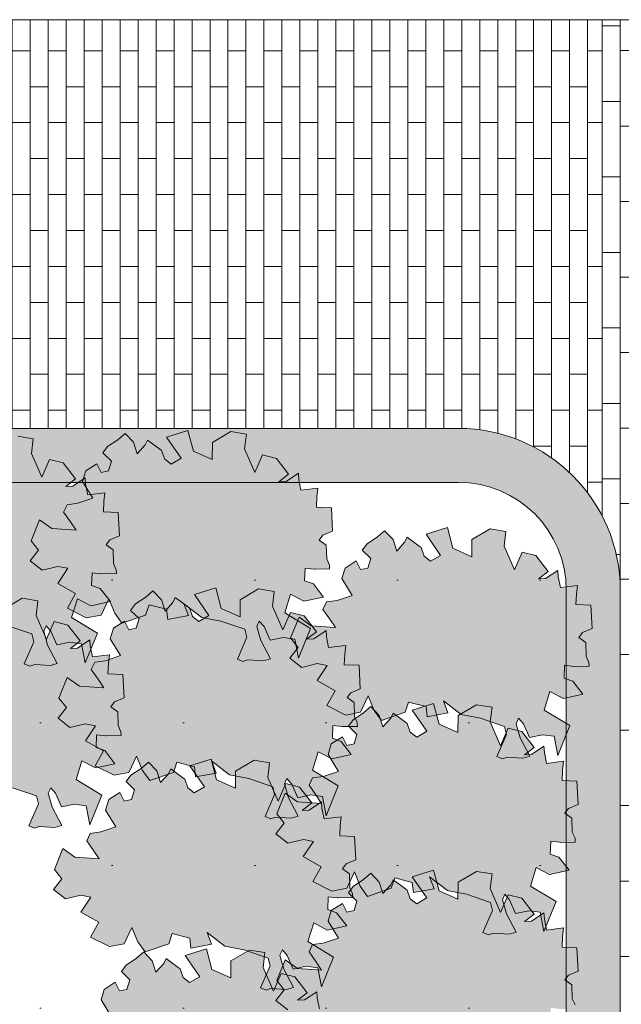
# Model space of a CAD drawing. Header units: metres. Extents: x 92403 to 95147, y 464428 to 465602.
# Tile 19 of 256: x 92431.51 to 92433.18, y 465002.08 to 465004.82. Entities that reach past the tile are written whole.
import ezdxf

# ---------------------------------------------------------------- set-up
doc = ezdxf.new("R2010")
doc.units = ezdxf.units.M
for name, color, linetype, lineweight in [('B-RO-VH-VERHARDING_STRAATBAKSTEEN-G', 252, 'CONTINUOUS', 5), ('N-RO-VH-KANTOPSLUITING_OPSLUITBAND-G', 7, 'CONTINUOUS', 5), ('X-XX-AL-RMB - profiel', 7, 'CONTINUOUS', 9)]:
    doc.layers.add(name, color=color, linetype=linetype, lineweight=lineweight)
doc.layers.add('N-RO-GR-GROENSTROOK-A', color=7, linetype='CONTINUOUS', lineweight=0, true_color=0x5de817, transparency=0.7)
doc.layers.add('N-RO-VH-VERHARDING_STRAATBAKSTEEN-A', color=7, linetype='CONTINUOUS', lineweight=18, true_color=0xaa7a7a)

msp = doc.modelspace()

# ---------------------------------------------------------------- hatches: boundary and pattern name
at = {"layer": 'B-RO-VH-VERHARDING_STRAATBAKSTEEN-G', "ltscale": 0.1, "true_color": 0x794e4e}
h = msp.add_hatch(dxfattribs=at)
h.set_pattern_fill('KF-HALFSTEENS', color=27)
h.set_pattern_definition([(0, (-83.76965, -185.83321), (0.105, 0.105), [0.105, -0.105]), (90, (-83.76965, -185.83321), (-0.105, 6e-18), [])])
h.paths.add_polyline_path([(92433.175203, 465004.819297), (92433.125203, 465004.819297), (92433.125203, 465003.438569, -0.11953506), (92433.175203, 465003.232414)])
h = msp.add_hatch(dxfattribs=at)
h.set_pattern_fill('KF-HALFSTEENS', color=27)
h.set_pattern_definition([(0, (92433.1752, 465000.95348), (0.105, 0.105), [0.105, -0.105]), (90, (92433.1752, 465000.95348), (-0.105, 6e-18), [])])
h.paths.add_polyline_path([(92433.275203, 465004.819277), (92433.175203, 465004.819277), (92433.175203, 465000.953477), (92433.275203, 465000.953477)])
at = {"layer": 'N-RO-GR-GROENSTROOK-A', "transparency": 33554508}
h = msp.add_hatch(color=256, dxfattribs=at)
h.dxf.hatch_style = 1
h.paths.add_polyline_path([(92431.418715, 465003.143982), (92431.471895, 465003.133847), (92431.538773, 465003.110842), (92431.544149, 465003.088847), (92431.517805, 465003.027733), (92431.533084, 465003.021147), (92431.546844, 465003.025873), (92431.590402, 465003.023083), (92431.609817, 465003.028568), (92431.582811, 465003.079641), (92431.57184, 465003.118473), (92431.578426, 465003.133751), (92431.592016, 465003.118302), (92431.608641, 465003.080229), (92431.645025, 465003.087992), (92431.67727, 465003.083683), (92431.68731, 465003.030332), (92431.721112, 465003.113392), (92431.649577, 465003.156456), (92431.665533, 465003.208292), (92431.702679, 465003.188747), (92431.757277, 465003.20065), (92431.729149, 465003.23692), (92431.704804, 465003.245534), (92431.706294, 465003.281086), (92431.73178, 465003.278126), (92431.733845, 465003.277886), (92431.774075, 465003.27877), (92431.773841, 465003.28941), (92431.766133, 465003.306468), (92431.764882, 465003.344884), (92431.74544, 465003.358793), (92431.755632, 465003.372376), (92431.782367, 465003.383563), (92431.779108, 465003.448513), (92431.737829, 465003.450243), (92431.73904, 465003.479129), (92431.741881, 465003.503494), (92431.694303, 465003.497632), (92431.688537, 465003.527596), (92431.687454, 465003.545187), (92431.653199, 465003.522138), (92431.633138, 465003.521276), (92431.660273, 465003.542005), (92431.626244, 465003.586378), (92431.58789, 465003.595842), (92431.566592, 465003.546848), (92431.53789, 465003.612864), (92431.542985, 465003.653764), (92431.499589, 465003.66082), (92431.448391, 465003.630624), (92431.447966, 465003.583244), (92431.395627, 465003.606518), (92431.380356, 465003.664114), (92431.321061, 465003.645519), (92431.361515, 465003.586867), (92431.333527, 465003.570625), (92431.315642, 465003.584468), (92431.307028, 465003.608528), (92431.301978, 465003.612144), (92431.267922, 465003.637271), (92431.261365, 465003.623536), (92431.239274, 465003.59906), (92431.229171, 465003.631039), (92431.205753, 465003.655588), (92431.185775, 465003.638095), (92431.156893, 465003.619141), (92431.143665, 465003.601364), (92431.167408, 465003.578372), (92431.159265, 465003.55161), (92431.138796, 465003.54723), (92431.126801, 465003.571301), (92431.096069, 465003.55164), (92431.087032, 465003.522165), (92431.11576, 465003.475396), (92431.073824, 465003.461441), (92431.044009, 465003.457453), (92431.034301, 465003.436779), (92431.053455, 465003.409789), (92431.069117, 465003.38635), (92431.001689, 465003.390878), (92430.967595, 465003.41509), (92430.944372, 465003.357404), (92430.965116, 465003.331133), (92430.942027, 465003.301462), (92430.975007, 465003.275464), (92431.018358, 465003.285955), (92431.046215, 465003.280467), (92431.018197, 465003.238694), (92431.067721, 465003.210301), (92431.044934, 465003.169225), (92431.09739, 465003.142542), (92431.138808, 465003.150365), (92431.160224, 465003.195949), (92431.176748, 465003.155845), (92431.196637, 465003.127777), (92431.262603, 465003.150414), (92431.272381, 465003.178941), (92431.321009, 465003.166428), (92431.32425, 465003.138272), (92431.381653, 465003.14896), (92431.368993, 465003.181963), (92431.418728, 465003.143999)])
h = msp.add_hatch(color=256, dxfattribs=at)
h.dxf.hatch_style = 1
h.paths.add_polyline_path([(92432.01143, 465003.156858), (92432.06461, 465003.146723), (92432.131488, 465003.123718), (92432.136864, 465003.101723), (92432.110521, 465003.040609), (92432.125799, 465003.034023), (92432.139559, 465003.038749), (92432.183117, 465003.035959), (92432.202532, 465003.041444), (92432.175526, 465003.092517), (92432.164555, 465003.131349), (92432.171141, 465003.146627), (92432.184731, 465003.131178), (92432.201356, 465003.093105), (92432.23774, 465003.100868), (92432.269986, 465003.096559), (92432.280025, 465003.043208), (92432.313827, 465003.126268), (92432.242293, 465003.169332), (92432.258248, 465003.221168), (92432.295394, 465003.201623), (92432.349992, 465003.213526), (92432.321865, 465003.249796), (92432.297519, 465003.25841), (92432.299009, 465003.293962), (92432.324495, 465003.291002), (92432.32656, 465003.290762), (92432.36679, 465003.291646), (92432.366556, 465003.302286), (92432.358848, 465003.319344), (92432.357597, 465003.35776), (92432.338155, 465003.371669), (92432.348347, 465003.385252), (92432.375082, 465003.396439), (92432.371823, 465003.461389), (92432.330544, 465003.463119), (92432.331755, 465003.492005), (92432.334596, 465003.51637), (92432.287018, 465003.510508), (92432.281252, 465003.540472), (92432.280169, 465003.558063), (92432.245914, 465003.535014), (92432.225853, 465003.534152), (92432.252989, 465003.554881), (92432.218959, 465003.599254), (92432.180605, 465003.608718), (92432.159307, 465003.559724), (92432.130605, 465003.62574), (92432.1357, 465003.66664), (92432.092304, 465003.673696), (92432.041106, 465003.6435), (92432.040681, 465003.59612), (92431.988342, 465003.619394), (92431.973071, 465003.67699), (92431.913776, 465003.658395), (92431.95423, 465003.599742), (92431.926242, 465003.583501), (92431.908357, 465003.597344), (92431.899743, 465003.621404), (92431.894693, 465003.62502), (92431.860637, 465003.650147), (92431.85408, 465003.636412), (92431.831989, 465003.611936), (92431.821886, 465003.643915), (92431.798468, 465003.668464), (92431.77849, 465003.650971), (92431.749608, 465003.632017), (92431.73638, 465003.61424), (92431.760123, 465003.591248), (92431.75198, 465003.564486), (92431.731511, 465003.560106), (92431.719516, 465003.584177), (92431.688784, 465003.564516), (92431.679747, 465003.535041), (92431.708475, 465003.488272), (92431.666539, 465003.474317), (92431.636725, 465003.470329), (92431.627016, 465003.449655), (92431.64617, 465003.422665), (92431.661832, 465003.399226), (92431.594404, 465003.403754), (92431.56031, 465003.427966), (92431.537087, 465003.37028), (92431.557831, 465003.344009), (92431.534742, 465003.314338), (92431.567722, 465003.28834), (92431.611073, 465003.298831), (92431.63893, 465003.293343), (92431.610912, 465003.25157), (92431.660436, 465003.223177), (92431.637649, 465003.182101), (92431.690105, 465003.155418), (92431.731523, 465003.163241), (92431.752939, 465003.208825), (92431.769463, 465003.168721), (92431.789352, 465003.140653), (92431.855318, 465003.16329), (92431.865096, 465003.191817), (92431.913724, 465003.179304), (92431.916965, 465003.151148), (92431.974368, 465003.161836), (92431.961708, 465003.194839), (92432.011443, 465003.156875)])
h = msp.add_hatch(color=256, dxfattribs=at)
h.dxf.hatch_style = 1
h.paths.add_polyline_path([(92432.733002, 465002.88645), (92432.786182, 465002.876315), (92432.853059, 465002.853309), (92432.858436, 465002.831314), (92432.832092, 465002.770201), (92432.847371, 465002.763615), (92432.861131, 465002.768341), (92432.904688, 465002.76555), (92432.924104, 465002.771035), (92432.897097, 465002.822108), (92432.886127, 465002.86094), (92432.892713, 465002.876218), (92432.906302, 465002.860769), (92432.922928, 465002.822697), (92432.959311, 465002.830459), (92432.991557, 465002.826151), (92433.001597, 465002.772799), (92433.035399, 465002.855859), (92432.963864, 465002.898923), (92432.97982, 465002.95076), (92433.016965, 465002.931214), (92433.071564, 465002.943118), (92433.043436, 465002.979387), (92433.019091, 465002.988002), (92433.020581, 465003.023554), (92433.046067, 465003.020593), (92433.048132, 465003.020353), (92433.088361, 465003.021237), (92433.088128, 465003.031877), (92433.08042, 465003.048935), (92433.079169, 465003.087352), (92433.059726, 465003.10126), (92433.069918, 465003.114843), (92433.096654, 465003.12603), (92433.093394, 465003.19098), (92433.052116, 465003.19271), (92433.053326, 465003.221596), (92433.056168, 465003.245962), (92433.00859, 465003.240099), (92433.002824, 465003.270063), (92433.001741, 465003.287654), (92432.967486, 465003.264605), (92432.947425, 465003.263743), (92432.97456, 465003.284472), (92432.94053, 465003.328845), (92432.902177, 465003.338309), (92432.880878, 465003.289315), (92432.852177, 465003.355331), (92432.857272, 465003.396231), (92432.813876, 465003.403287), (92432.762677, 465003.373092), (92432.762252, 465003.325711), (92432.709914, 465003.348985), (92432.694643, 465003.406582), (92432.635348, 465003.387986), (92432.675801, 465003.329334), (92432.647814, 465003.313092), (92432.629929, 465003.326935), (92432.621315, 465003.350996), (92432.616265, 465003.354612), (92432.582209, 465003.379738), (92432.575651, 465003.366003), (92432.55356, 465003.341527), (92432.543457, 465003.373506), (92432.52004, 465003.398056), (92432.500062, 465003.380562), (92432.47118, 465003.361608), (92432.457952, 465003.343832), (92432.481695, 465003.320839), (92432.473551, 465003.294077), (92432.453082, 465003.289698), (92432.441088, 465003.313769), (92432.410356, 465003.294107), (92432.401319, 465003.264632), (92432.430047, 465003.217863), (92432.388111, 465003.203908), (92432.358296, 465003.19992), (92432.348587, 465003.179246), (92432.367742, 465003.152257), (92432.383404, 465003.128817), (92432.315976, 465003.133345), (92432.281881, 465003.157557), (92432.258658, 465003.099871), (92432.279403, 465003.0736), (92432.256314, 465003.043929), (92432.289293, 465003.017931), (92432.332644, 465003.028422), (92432.360502, 465003.022934), (92432.332484, 465002.981161), (92432.382007, 465002.952768), (92432.359221, 465002.911692), (92432.411676, 465002.885009), (92432.453095, 465002.892832), (92432.47451, 465002.938416), (92432.491035, 465002.898312), (92432.510924, 465002.870244), (92432.57689, 465002.892881), (92432.586667, 465002.921408), (92432.635296, 465002.908896), (92432.638537, 465002.880739), (92432.69594, 465002.891427), (92432.683279, 465002.92443), (92432.733014, 465002.886466)])
h = msp.add_hatch(color=256, dxfattribs=at)
h.dxf.hatch_style = 1
h.paths.add_polyline_path([(92432.088743, 465002.719054), (92432.141923, 465002.708919), (92432.2088, 465002.685913), (92432.214177, 465002.663918), (92432.187833, 465002.602805), (92432.203112, 465002.596219), (92432.216872, 465002.600945), (92432.260429, 465002.598155), (92432.279845, 465002.60364), (92432.252838, 465002.654713), (92432.241868, 465002.693545), (92432.248454, 465002.708823), (92432.262043, 465002.693374), (92432.278669, 465002.655301), (92432.315053, 465002.663063), (92432.347298, 465002.658755), (92432.357338, 465002.605404), (92432.39114, 465002.688463), (92432.319605, 465002.731527), (92432.335561, 465002.783364), (92432.372706, 465002.763819), (92432.427305, 465002.775722), (92432.399177, 465002.811991), (92432.374832, 465002.820606), (92432.376322, 465002.856158), (92432.401808, 465002.853198), (92432.403873, 465002.852958), (92432.444102, 465002.853841), (92432.443869, 465002.864482), (92432.436161, 465002.881539), (92432.43491, 465002.919956), (92432.415468, 465002.933864), (92432.425659, 465002.947447), (92432.452395, 465002.958635), (92432.449135, 465003.023584), (92432.407857, 465003.025314), (92432.409068, 465003.0542), (92432.411909, 465003.078566), (92432.364331, 465003.072704), (92432.358565, 465003.102668), (92432.357482, 465003.120259), (92432.323227, 465003.097209), (92432.303166, 465003.096348), (92432.330301, 465003.117077), (92432.296271, 465003.16145), (92432.257918, 465003.170913), (92432.23662, 465003.121919), (92432.207918, 465003.187935), (92432.213013, 465003.228835), (92432.169617, 465003.235891), (92432.118419, 465003.205696), (92432.117993, 465003.158315), (92432.065655, 465003.181589), (92432.050384, 465003.239186), (92431.991089, 465003.22059), (92432.031542, 465003.161938), (92432.003555, 465003.145697), (92431.98567, 465003.15954), (92431.977056, 465003.1836), (92431.972006, 465003.187216), (92431.93795, 465003.212342), (92431.931393, 465003.198607), (92431.909301, 465003.174131), (92431.899198, 465003.20611), (92431.875781, 465003.23066), (92431.855803, 465003.213166), (92431.826921, 465003.194213), (92431.813693, 465003.176436), (92431.837436, 465003.153444), (92431.829292, 465003.126682), (92431.808823, 465003.122302), (92431.796829, 465003.146373), (92431.766097, 465003.126711), (92431.75706, 465003.097237), (92431.785788, 465003.050467), (92431.743852, 465003.036512), (92431.714037, 465003.032524), (92431.704329, 465003.011851), (92431.723483, 465002.984861), (92431.739145, 465002.961422), (92431.671717, 465002.96595), (92431.637622, 465002.990161), (92431.614399, 465002.932475), (92431.635144, 465002.906205), (92431.612055, 465002.876533), (92431.645034, 465002.850535), (92431.688385, 465002.861027), (92431.716243, 465002.855538), (92431.688225, 465002.813766), (92431.737749, 465002.785372), (92431.714962, 465002.744297), (92431.767418, 465002.717614), (92431.808836, 465002.725436), (92431.830252, 465002.771021), (92431.846776, 465002.730917), (92431.866665, 465002.702849), (92431.932631, 465002.725486), (92431.942408, 465002.754013), (92431.991037, 465002.7415), (92431.994278, 465002.713344), (92432.051681, 465002.724032), (92432.03902, 465002.757034), (92432.088756, 465002.71907)])
h = msp.add_hatch(color=256, dxfattribs=at)
h.dxf.hatch_style = 1
h.paths.add_polyline_path([(92431.431597, 465002.693302), (92431.484777, 465002.683167), (92431.551654, 465002.660161), (92431.557031, 465002.638166), (92431.530687, 465002.577053), (92431.545965, 465002.570467), (92431.559725, 465002.575193), (92431.603283, 465002.572403), (92431.622699, 465002.577888), (92431.595692, 465002.628961), (92431.584722, 465002.667793), (92431.591308, 465002.683071), (92431.604897, 465002.667622), (92431.621523, 465002.629549), (92431.657906, 465002.637311), (92431.690152, 465002.633003), (92431.700191, 465002.579652), (92431.733993, 465002.662711), (92431.662459, 465002.705776), (92431.678415, 465002.757612), (92431.71556, 465002.738067), (92431.770159, 465002.74997), (92431.742031, 465002.786239), (92431.717685, 465002.794854), (92431.719175, 465002.830406), (92431.744662, 465002.827446), (92431.746727, 465002.827206), (92431.786956, 465002.828089), (92431.786722, 465002.83873), (92431.779014, 465002.855788), (92431.777764, 465002.894204), (92431.758321, 465002.908112), (92431.768513, 465002.921695), (92431.795249, 465002.932883), (92431.791989, 465002.997832), (92431.750711, 465002.999562), (92431.751921, 465003.028448), (92431.754763, 465003.052814), (92431.707185, 465003.046952), (92431.701419, 465003.076916), (92431.700335, 465003.094507), (92431.666081, 465003.071457), (92431.646019, 465003.070596), (92431.673155, 465003.091325), (92431.639125, 465003.135698), (92431.600772, 465003.145161), (92431.579473, 465003.096167), (92431.550772, 465003.162183), (92431.555867, 465003.203083), (92431.512471, 465003.210139), (92431.461272, 465003.179944), (92431.460847, 465003.132563), (92431.408508, 465003.155837), (92431.393238, 465003.213434), (92431.333943, 465003.194838), (92431.374396, 465003.136186), (92431.346408, 465003.119945), (92431.328524, 465003.133788), (92431.319909, 465003.157848), (92431.31486, 465003.161464), (92431.280803, 465003.18659), (92431.274246, 465003.172855), (92431.252155, 465003.14838), (92431.242052, 465003.180358), (92431.218635, 465003.204908), (92431.198656, 465003.187414), (92431.169775, 465003.168461), (92431.156546, 465003.150684), (92431.180289, 465003.127692), (92431.172146, 465003.10093), (92431.151677, 465003.09655), (92431.139683, 465003.120621), (92431.108951, 465003.100959), (92431.099913, 465003.071485), (92431.128641, 465003.024715), (92431.086706, 465003.01076), (92431.056891, 465003.006772), (92431.047182, 465002.986099), (92431.066336, 465002.959109), (92431.081999, 465002.93567), (92431.014571, 465002.940198), (92430.980476, 465002.964409), (92430.957253, 465002.906723), (92430.977998, 465002.880453), (92430.954909, 465002.850781), (92430.987888, 465002.824783), (92431.031239, 465002.835275), (92431.059096, 465002.829786), (92431.031079, 465002.788014), (92431.080602, 465002.75962), (92431.057815, 465002.718545), (92431.110271, 465002.691862), (92431.15169, 465002.699684), (92431.173105, 465002.745269), (92431.189629, 465002.705165), (92431.209519, 465002.677097), (92431.275484, 465002.699734), (92431.285262, 465002.728261), (92431.333891, 465002.715748), (92431.337132, 465002.687592), (92431.394535, 465002.69828), (92431.381874, 465002.731282), (92431.431609, 465002.693318)])
h = msp.add_hatch(color=256, dxfattribs=at)
h.dxf.hatch_style = 1
h.paths.add_polyline_path([(92432.694346, 465002.397139), (92432.747526, 465002.387004), (92432.814403, 465002.363998), (92432.81978, 465002.342003), (92432.793436, 465002.28089), (92432.808714, 465002.274304), (92432.822474, 465002.27903), (92432.866032, 465002.276239), (92432.885448, 465002.281724), (92432.858441, 465002.332798), (92432.847471, 465002.371629), (92432.854057, 465002.386908), (92432.867646, 465002.371458), (92432.884271, 465002.333386), (92432.920655, 465002.341148), (92432.952901, 465002.33684), (92432.96294, 465002.283489), (92432.996742, 465002.366548), (92432.925208, 465002.409612), (92432.941164, 465002.461449), (92432.978309, 465002.441904), (92433.032908, 465002.453807), (92433.00478, 465002.490076), (92432.980434, 465002.498691), (92432.981924, 465002.534243), (92433.007411, 465002.531282), (92433.009476, 465002.531042), (92433.049705, 465002.531926), (92433.049471, 465002.542567), (92433.041763, 465002.559624), (92433.040513, 465002.598041), (92433.02107, 465002.611949), (92433.031262, 465002.625532), (92433.057998, 465002.636719), (92433.054738, 465002.701669), (92433.01346, 465002.703399), (92433.01467, 465002.732285), (92433.017512, 465002.756651), (92432.969934, 465002.750789), (92432.964168, 465002.780753), (92432.963084, 465002.798343), (92432.92883, 465002.775294), (92432.908768, 465002.774432), (92432.935904, 465002.795161), (92432.901874, 465002.839534), (92432.86352, 465002.848998), (92432.842222, 465002.800004), (92432.81352, 465002.86602), (92432.818615, 465002.90692), (92432.77522, 465002.913976), (92432.724021, 465002.883781), (92432.723596, 465002.8364), (92432.671257, 465002.859674), (92432.655986, 465002.917271), (92432.596692, 465002.898675), (92432.637145, 465002.840023), (92432.609157, 465002.823781), (92432.591272, 465002.837624), (92432.582658, 465002.861685), (92432.577608, 465002.865301), (92432.543552, 465002.890427), (92432.536995, 465002.876692), (92432.514904, 465002.852216), (92432.504801, 465002.884195), (92432.481383, 465002.908745), (92432.461405, 465002.891251), (92432.432524, 465002.872297), (92432.419295, 465002.854521), (92432.443038, 465002.831529), (92432.434895, 465002.804766), (92432.414426, 465002.800387), (92432.402431, 465002.824458), (92432.3717, 465002.804796), (92432.362662, 465002.775321), (92432.39139, 465002.728552), (92432.349455, 465002.714597), (92432.31964, 465002.710609), (92432.309931, 465002.689935), (92432.329085, 465002.662946), (92432.344747, 465002.639506), (92432.277319, 465002.644034), (92432.243225, 465002.668246), (92432.220002, 465002.61056), (92432.240747, 465002.584289), (92432.217658, 465002.554618), (92432.250637, 465002.52862), (92432.293988, 465002.539111), (92432.321845, 465002.533623), (92432.293828, 465002.49185), (92432.343351, 465002.463457), (92432.320564, 465002.422382), (92432.37302, 465002.395698), (92432.414439, 465002.403521), (92432.435854, 465002.449105), (92432.452378, 465002.409001), (92432.472267, 465002.380933), (92432.538233, 465002.40357), (92432.548011, 465002.432097), (92432.596639, 465002.419585), (92432.599881, 465002.391429), (92432.657283, 465002.402116), (92432.644623, 465002.435119), (92432.694358, 465002.397155)])
h = msp.add_hatch(color=256, dxfattribs=at)
h.dxf.hatch_style = 1
h.paths.add_polyline_path([(92432.075856, 465002.242619), (92432.129036, 465002.232484), (92432.195913, 465002.209478), (92432.20129, 465002.187483), (92432.174946, 465002.12637), (92432.190224, 465002.119784), (92432.203984, 465002.12451), (92432.247542, 465002.12172), (92432.266958, 465002.127205), (92432.239951, 465002.178278), (92432.228981, 465002.21711), (92432.235567, 465002.232388), (92432.249156, 465002.216939), (92432.265782, 465002.178866), (92432.302165, 465002.186628), (92432.334411, 465002.18232), (92432.34445, 465002.128969), (92432.378252, 465002.212028), (92432.306718, 465002.255092), (92432.322674, 465002.306929), (92432.359819, 465002.287384), (92432.414418, 465002.299287), (92432.38629, 465002.335556), (92432.361944, 465002.344171), (92432.363434, 465002.379723), (92432.388921, 465002.376763), (92432.390986, 465002.376523), (92432.431215, 465002.377406), (92432.430981, 465002.388047), (92432.423273, 465002.405105), (92432.422023, 465002.443521), (92432.40258, 465002.457429), (92432.412772, 465002.471012), (92432.439508, 465002.4822), (92432.436248, 465002.547149), (92432.39497, 465002.548879), (92432.39618, 465002.577765), (92432.399022, 465002.602131), (92432.351444, 465002.596269), (92432.345678, 465002.626233), (92432.344594, 465002.643824), (92432.31034, 465002.620774), (92432.290278, 465002.619913), (92432.317414, 465002.640642), (92432.283384, 465002.685015), (92432.24503, 465002.694478), (92432.223732, 465002.645484), (92432.19503, 465002.7115), (92432.200125, 465002.7524), (92432.15673, 465002.759456), (92432.105531, 465002.729261), (92432.105106, 465002.68188), (92432.052767, 465002.705154), (92432.037496, 465002.762751), (92431.978202, 465002.744155), (92432.018655, 465002.685503), (92431.990667, 465002.669262), (92431.972783, 465002.683105), (92431.964168, 465002.707165), (92431.959118, 465002.710781), (92431.925062, 465002.735907), (92431.918505, 465002.722172), (92431.896414, 465002.697696), (92431.886311, 465002.729675), (92431.862893, 465002.754225), (92431.842915, 465002.736731), (92431.814034, 465002.717778), (92431.800805, 465002.700001), (92431.824548, 465002.677009), (92431.816405, 465002.650247), (92431.795936, 465002.645867), (92431.783941, 465002.669938), (92431.75321, 465002.650276), (92431.744172, 465002.620802), (92431.7729, 465002.574032), (92431.730965, 465002.560077), (92431.70115, 465002.556089), (92431.691441, 465002.535416), (92431.710595, 465002.508426), (92431.726257, 465002.484987), (92431.658829, 465002.489515), (92431.624735, 465002.513726), (92431.601512, 465002.45604), (92431.622257, 465002.42977), (92431.599168, 465002.400098), (92431.632147, 465002.3741), (92431.675498, 465002.384592), (92431.703355, 465002.379103), (92431.675338, 465002.337331), (92431.724861, 465002.308937), (92431.702074, 465002.267862), (92431.75453, 465002.241179), (92431.795949, 465002.249001), (92431.817364, 465002.294586), (92431.833888, 465002.254482), (92431.853777, 465002.226414), (92431.919743, 465002.249051), (92431.929521, 465002.277578), (92431.978149, 465002.265065), (92431.981391, 465002.236909), (92432.038794, 465002.247597), (92432.026133, 465002.280599), (92432.075868, 465002.242635)])
h = msp.add_hatch(color=256, dxfattribs=at)
h.dxf.hatch_style = 1
h.paths.add_polyline_path([(92432.694346, 465001.93358), (92432.747526, 465001.923445), (92432.814403, 465001.900439), (92432.81978, 465001.878444), (92432.793436, 465001.817331), (92432.808714, 465001.810745), (92432.822474, 465001.815471), (92432.866032, 465001.81268), (92432.885448, 465001.818165), (92432.858441, 465001.869239), (92432.847471, 465001.90807), (92432.854057, 465001.923349), (92432.867646, 465001.907899), (92432.884271, 465001.869827), (92432.920655, 465001.877589), (92432.952901, 465001.873281), (92432.96294, 465001.81993), (92432.996742, 465001.902989), (92432.925208, 465001.946053), (92432.941164, 465001.99789), (92432.978309, 465001.978345), (92433.032908, 465001.990248), (92433.00478, 465002.026517), (92432.980434, 465002.035132), (92432.981924, 465002.070684), (92433.007411, 465002.067723), (92433.009476, 465002.067483), (92433.049705, 465002.068367), (92433.049471, 465002.079008), (92433.041763, 465002.096065), (92433.040513, 465002.134482), (92433.02107, 465002.14839), (92433.031262, 465002.161973), (92433.057998, 465002.17316), (92433.054738, 465002.23811), (92433.01346, 465002.23984), (92433.01467, 465002.268726), (92433.017512, 465002.293092), (92432.969934, 465002.28723), (92432.964168, 465002.317194), (92432.963084, 465002.334784), (92432.92883, 465002.311735), (92432.908768, 465002.310873), (92432.935904, 465002.331602), (92432.901874, 465002.375975), (92432.86352, 465002.385439), (92432.842222, 465002.336445), (92432.81352, 465002.402461), (92432.818615, 465002.443361), (92432.77522, 465002.450417), (92432.724021, 465002.420222), (92432.723596, 465002.372841), (92432.671257, 465002.396115), (92432.655986, 465002.453712), (92432.596692, 465002.435116), (92432.637145, 465002.376464), (92432.609157, 465002.360222), (92432.591272, 465002.374065), (92432.582658, 465002.398126), (92432.577608, 465002.401742), (92432.543552, 465002.426868), (92432.536995, 465002.413133), (92432.514904, 465002.388657), (92432.504801, 465002.420636), (92432.481383, 465002.445186), (92432.461405, 465002.427692), (92432.432524, 465002.408738), (92432.419295, 465002.390962), (92432.443038, 465002.36797), (92432.434895, 465002.341207), (92432.414426, 465002.336828), (92432.402431, 465002.360899), (92432.3717, 465002.341237), (92432.362662, 465002.311762), (92432.39139, 465002.264993), (92432.349455, 465002.251038), (92432.31964, 465002.24705), (92432.309931, 465002.226376), (92432.329085, 465002.199387), (92432.344747, 465002.175947), (92432.277319, 465002.180475), (92432.243225, 465002.204687), (92432.220002, 465002.147001), (92432.240747, 465002.12073), (92432.217658, 465002.091059), (92432.250637, 465002.065061), (92432.293988, 465002.075552), (92432.321845, 465002.070064), (92432.293828, 465002.028291), (92432.343351, 465001.999898), (92432.320564, 465001.958823), (92432.37302, 465001.932139), (92432.414439, 465001.939962), (92432.435854, 465001.985546), (92432.452378, 465001.945442), (92432.472267, 465001.917374), (92432.538233, 465001.940011), (92432.548011, 465001.968538), (92432.596639, 465001.956026), (92432.599881, 465001.92787), (92432.657283, 465001.938557), (92432.644623, 465001.97156), (92432.694358, 465001.933596)])
h = msp.add_hatch(color=256, dxfattribs=at)
h.dxf.hatch_style = 1
h.paths.add_polyline_path([(92432.062974, 465001.714678), (92432.116154, 465001.704542), (92432.183032, 465001.681537), (92432.188408, 465001.659542), (92432.162064, 465001.598429), (92432.177343, 465001.591842), (92432.191103, 465001.596568), (92432.23466, 465001.593778), (92432.254076, 465001.599263), (92432.227069, 465001.650336), (92432.216099, 465001.689168), (92432.222685, 465001.704446), (92432.236275, 465001.688997), (92432.2529, 465001.650925), (92432.289284, 465001.658687), (92432.321529, 465001.654379), (92432.331569, 465001.601027), (92432.365371, 465001.684087), (92432.293836, 465001.727151), (92432.309792, 465001.778987), (92432.346937, 465001.759442), (92432.401536, 465001.771346), (92432.373408, 465001.807615), (92432.349063, 465001.816229), (92432.350553, 465001.851781), (92432.376039, 465001.848821), (92432.378104, 465001.848581), (92432.418333, 465001.849465), (92432.4181, 465001.860105), (92432.410392, 465001.877163), (92432.409141, 465001.915579), (92432.389699, 465001.929488), (92432.39989, 465001.943071), (92432.426626, 465001.954258), (92432.423366, 465002.019208), (92432.382088, 465002.020938), (92432.383299, 465002.049824), (92432.38614, 465002.07419), (92432.338562, 465002.068327), (92432.332796, 465002.098291), (92432.331713, 465002.115882), (92432.297458, 465002.092833), (92432.277397, 465002.091971), (92432.304532, 465002.1127), (92432.270503, 465002.157073), (92432.232149, 465002.166537), (92432.210851, 465002.117543), (92432.182149, 465002.183559), (92432.187244, 465002.224459), (92432.143848, 465002.231515), (92432.09265, 465002.201319), (92432.092224, 465002.153939), (92432.039886, 465002.177213), (92432.024615, 465002.23481), (92431.96532, 465002.216214), (92432.005774, 465002.157562), (92431.977786, 465002.14132), (92431.959901, 465002.155163), (92431.951287, 465002.179223), (92431.946237, 465002.182839), (92431.912181, 465002.207966), (92431.905624, 465002.194231), (92431.883532, 465002.169755), (92431.87343, 465002.201734), (92431.850012, 465002.226284), (92431.830034, 465002.20879), (92431.801152, 465002.189836), (92431.787924, 465002.17206), (92431.811667, 465002.149067), (92431.803523, 465002.122305), (92431.783055, 465002.117925), (92431.77106, 465002.141996), (92431.740328, 465002.122335), (92431.731291, 465002.09286), (92431.760019, 465002.046091), (92431.718083, 465002.032136), (92431.688268, 465002.028148), (92431.67856, 465002.007474), (92431.697714, 465001.980484), (92431.713376, 465001.957045), (92431.645948, 465001.961573), (92431.611853, 465001.985785), (92431.58863, 465001.928099), (92431.609375, 465001.901828), (92431.586286, 465001.872157), (92431.619266, 465001.846159), (92431.662616, 465001.85665), (92431.690474, 465001.851162), (92431.662456, 465001.809389), (92431.71198, 465001.780996), (92431.689193, 465001.73992), (92431.741649, 465001.713237), (92431.783067, 465001.72106), (92431.804483, 465001.766644), (92431.821007, 465001.72654), (92431.840896, 465001.698472), (92431.906862, 465001.721109), (92431.916639, 465001.749636), (92431.965268, 465001.737123), (92431.968509, 465001.708967), (92432.025912, 465001.719655), (92432.013251, 465001.752658), (92432.062987, 465001.714694)])
at = {"layer": 'N-RO-VH-VERHARDING_STRAATBAKSTEEN-A', "ltscale": 0.1, "true_color": 0x97695e}
h = msp.add_hatch(dxfattribs=at)
h.set_pattern_fill('WF-HALFSTEENS', color=35)
h.set_pattern_definition([(90, (94012.48435, 463854.93291), (-0.05, 3e-18), []), (0, (94012.48435, 463854.93291), (0.05, 0.1), [0.05, -0.05])])
h.paths.add_polyline_path([(92433.125203, 465004.819297), (92430.329114, 465004.819292), (92430.329114, 465003.682414), (92432.725203, 465003.682414, -0.28077641), (92433.125203, 465003.438569)])
at = {"layer": 'X-XX-AL-RMB - profiel', "ltscale": 1}
h = msp.add_hatch(color=251, dxfattribs=at)
h.dxf.hatch_style = 1
h.paths.add_polyline_path([(92432.725203, 465003.682414), (92430.329114, 465003.682414), (92430.329114, 465003.532414), (92430.409114, 465003.532414), (92432.725203, 465003.532414, -0.41421356), (92433.025203, 465003.232414), (92433.025203, 465000.953477), (92433.175203, 465000.953477), (92433.175203, 465003.232414, 0.41421356)])
at = {"layer": 'X-XX-AL-RMB - profiel', "true_color": 0x1a4a17, "transparency": 33554687}
h = msp.add_hatch(dxfattribs=at)
h.set_pattern_fill('AGR-GRAS_SPORTVELD', color=99, scale=0.5, pattern_type=2)
h.set_pattern_definition([(0, (-83.76965, -185.8332), (0.1984375, 0.396875), [0, -0.396875])])
h.paths.add_polyline_path([(92433.025203, 465003.232414, 0.41421356), (92432.725203, 465003.532414), (92430.409114, 465003.532414), (92430.409114, 465000.953477), (92433.025203, 465000.953477)])

# ---------------------------------------------------------------- linework, layer by layer
at = {"layer": 'N-RO-VH-KANTOPSLUITING_OPSLUITBAND-G', "flags": 128}
msp.add_lwpolyline([(92432.725203, 465003.682414), (92430.329114, 465003.682414), (92430.329114, 465003.532414), (92430.409114, 465003.532414), (92432.725203, 465003.532414, -0.41421356), (92433.025203, 465003.232414), (92433.025203, 465000.953477), (92433.175203, 465000.953477), (92433.175203, 465003.232414, 0.41421356)], format="xyb", close=True, dxfattribs=at)
at = {"layer": 'X-XX-AL-RMB - profiel'}
msp.add_lwpolyline([(92443.824519, 465004.819315), (92421.405894, 465004.819277), (92421.405894, 465000.953477), (92443.820884, 465000.953477)], close=True, dxfattribs=at)
at = {"layer": 'X-XX-AL-RMB - profiel', "color": 27, "true_color": 0x794e4e}
for points in [[(92433.125203, 465003.438569), (92433.125203, 465004.819277)], [(92433.175203, 465003.232414), (92433.175203, 465004.819277)]]:
    msp.add_lwpolyline(points, dxfattribs=at)
at = {"layer": 'X-XX-AL-RMB - profiel', "color": 251}
for points in [[(92432.01143, 465003.156858), (92432.06461, 465003.146723), (92432.131488, 465003.123718), (92432.136864, 465003.101723), (92432.110521, 465003.040609), (92432.125799, 465003.034023), (92432.139559, 465003.038749), (92432.183117, 465003.035959), (92432.202532, 465003.041444), (92432.175526, 465003.092517), (92432.164555, 465003.131349), (92432.171141, 465003.146627), (92432.184731, 465003.131178), (92432.201356, 465003.093105), (92432.23774, 465003.100868), (92432.269986, 465003.096559), (92432.280025, 465003.043208), (92432.313827, 465003.126268), (92432.242293, 465003.169332), (92432.258248, 465003.221168), (92432.295394, 465003.201623), (92432.349992, 465003.213526), (92432.321865, 465003.249796), (92432.297519, 465003.25841), (92432.299009, 465003.293962), (92432.324495, 465003.291002), (92432.32656, 465003.290762), (92432.36679, 465003.291646), (92432.366556, 465003.302286), (92432.358848, 465003.319344), (92432.357597, 465003.35776), (92432.338155, 465003.371669), (92432.348347, 465003.385252), (92432.375082, 465003.396439), (92432.371823, 465003.461389), (92432.330544, 465003.463119), (92432.331755, 465003.492005), (92432.334596, 465003.51637), (92432.287018, 465003.510508), (92432.281252, 465003.540472), (92432.280169, 465003.558063), (92432.245914, 465003.535014), (92432.225853, 465003.534152), (92432.252989, 465003.554881), (92432.218959, 465003.599254), (92432.180605, 465003.608718), (92432.159307, 465003.559724), (92432.130605, 465003.62574), (92432.1357, 465003.66664), (92432.092304, 465003.673696), (92432.041106, 465003.6435), (92432.040681, 465003.59612), (92431.988342, 465003.619394), (92431.973071, 465003.67699), (92431.913776, 465003.658395), (92431.95423, 465003.599742), (92431.926242, 465003.583501), (92431.908357, 465003.597344), (92431.899743, 465003.621404), (92431.894693, 465003.62502), (92431.860637, 465003.650147), (92431.85408, 465003.636412), (92431.831989, 465003.611936), (92431.821886, 465003.643915), (92431.798468, 465003.668464), (92431.77849, 465003.650971), (92431.749608, 465003.632017), (92431.73638, 465003.61424), (92431.760123, 465003.591248), (92431.75198, 465003.564486), (92431.731511, 465003.560106), (92431.719516, 465003.584177), (92431.688784, 465003.564516), (92431.679747, 465003.535041), (92431.708475, 465003.488272), (92431.666539, 465003.474317), (92431.636725, 465003.470329), (92431.627016, 465003.449655), (92431.64617, 465003.422665), (92431.661832, 465003.399226), (92431.594404, 465003.403754), (92431.56031, 465003.427966), (92431.537087, 465003.37028), (92431.557831, 465003.344009), (92431.534742, 465003.314338), (92431.567722, 465003.28834), (92431.611073, 465003.298831), (92431.63893, 465003.293343), (92431.610912, 465003.25157), (92431.660436, 465003.223177), (92431.637649, 465003.182101), (92431.690105, 465003.155418), (92431.731523, 465003.163241), (92431.752939, 465003.208825), (92431.769463, 465003.168721), (92431.789352, 465003.140653), (92431.855318, 465003.16329), (92431.865096, 465003.191817), (92431.913724, 465003.179304), (92431.916965, 465003.151148), (92431.974368, 465003.161836), (92431.961708, 465003.194839), (92432.011443, 465003.156875)], [(92432.733002, 465002.88645), (92432.786182, 465002.876315), (92432.853059, 465002.853309), (92432.858436, 465002.831314), (92432.832092, 465002.770201), (92432.847371, 465002.763615), (92432.861131, 465002.768341), (92432.904688, 465002.76555), (92432.924104, 465002.771035), (92432.897097, 465002.822108), (92432.886127, 465002.86094), (92432.892713, 465002.876218), (92432.906302, 465002.860769), (92432.922928, 465002.822697), (92432.959311, 465002.830459), (92432.991557, 465002.826151), (92433.001597, 465002.772799), (92433.035399, 465002.855859), (92432.963864, 465002.898923), (92432.97982, 465002.95076), (92433.016965, 465002.931214), (92433.071564, 465002.943118), (92433.043436, 465002.979387), (92433.019091, 465002.988002), (92433.020581, 465003.023554), (92433.046067, 465003.020593), (92433.048132, 465003.020353), (92433.088361, 465003.021237), (92433.088128, 465003.031877), (92433.08042, 465003.048935), (92433.079169, 465003.087352), (92433.059726, 465003.10126), (92433.069918, 465003.114843), (92433.096654, 465003.12603), (92433.093394, 465003.19098), (92433.052116, 465003.19271), (92433.053326, 465003.221596), (92433.056168, 465003.245962), (92433.00859, 465003.240099), (92433.002824, 465003.270063), (92433.001741, 465003.287654), (92432.967486, 465003.264605), (92432.947425, 465003.263743), (92432.97456, 465003.284472), (92432.94053, 465003.328845), (92432.902177, 465003.338309), (92432.880878, 465003.289315), (92432.852177, 465003.355331), (92432.857272, 465003.396231), (92432.813876, 465003.403287), (92432.762677, 465003.373092), (92432.762252, 465003.325711), (92432.709914, 465003.348985), (92432.694643, 465003.406582), (92432.635348, 465003.387986), (92432.675801, 465003.329334), (92432.647814, 465003.313092), (92432.629929, 465003.326935), (92432.621315, 465003.350996), (92432.616265, 465003.354612), (92432.582209, 465003.379738), (92432.575651, 465003.366003), (92432.55356, 465003.341527), (92432.543457, 465003.373506), (92432.52004, 465003.398056), (92432.500062, 465003.380562), (92432.47118, 465003.361608), (92432.457952, 465003.343832), (92432.481695, 465003.320839), (92432.473551, 465003.294077), (92432.453082, 465003.289698), (92432.441088, 465003.313769), (92432.410356, 465003.294107), (92432.401319, 465003.264632), (92432.430047, 465003.217863), (92432.388111, 465003.203908), (92432.358296, 465003.19992), (92432.348587, 465003.179246), (92432.367742, 465003.152257), (92432.383404, 465003.128817), (92432.315976, 465003.133345), (92432.281881, 465003.157557), (92432.258658, 465003.099871), (92432.279403, 465003.0736), (92432.256314, 465003.043929), (92432.289293, 465003.017931), (92432.332644, 465003.028422), (92432.360502, 465003.022934), (92432.332484, 465002.981161), (92432.382007, 465002.952768), (92432.359221, 465002.911692), (92432.411676, 465002.885009), (92432.453095, 465002.892832), (92432.47451, 465002.938416), (92432.491035, 465002.898312), (92432.510924, 465002.870244), (92432.57689, 465002.892881), (92432.586667, 465002.921408), (92432.635296, 465002.908896), (92432.638537, 465002.880739), (92432.69594, 465002.891427), (92432.683279, 465002.92443), (92432.733014, 465002.886466)], [(92432.088743, 465002.719054), (92432.141923, 465002.708919), (92432.2088, 465002.685913), (92432.214177, 465002.663918), (92432.187833, 465002.602805), (92432.203112, 465002.596219), (92432.216872, 465002.600945), (92432.260429, 465002.598155), (92432.279845, 465002.60364), (92432.252838, 465002.654713), (92432.241868, 465002.693545), (92432.248454, 465002.708823), (92432.262043, 465002.693374), (92432.278669, 465002.655301), (92432.315053, 465002.663063), (92432.347298, 465002.658755), (92432.357338, 465002.605404), (92432.39114, 465002.688463), (92432.319605, 465002.731527), (92432.335561, 465002.783364), (92432.372706, 465002.763819), (92432.427305, 465002.775722), (92432.399177, 465002.811991), (92432.374832, 465002.820606), (92432.376322, 465002.856158), (92432.401808, 465002.853198), (92432.403873, 465002.852958), (92432.444102, 465002.853841), (92432.443869, 465002.864482), (92432.436161, 465002.881539), (92432.43491, 465002.919956), (92432.415468, 465002.933864), (92432.425659, 465002.947447), (92432.452395, 465002.958635), (92432.449135, 465003.023584), (92432.407857, 465003.025314), (92432.409068, 465003.0542), (92432.411909, 465003.078566), (92432.364331, 465003.072704), (92432.358565, 465003.102668), (92432.357482, 465003.120259), (92432.323227, 465003.097209), (92432.303166, 465003.096348), (92432.330301, 465003.117077), (92432.296271, 465003.16145), (92432.257918, 465003.170913), (92432.23662, 465003.121919), (92432.207918, 465003.187935), (92432.213013, 465003.228835), (92432.169617, 465003.235891), (92432.118419, 465003.205696), (92432.117993, 465003.158315), (92432.065655, 465003.181589), (92432.050384, 465003.239186), (92431.991089, 465003.22059), (92432.031542, 465003.161938), (92432.003555, 465003.145697), (92431.98567, 465003.15954), (92431.977056, 465003.1836), (92431.972006, 465003.187216), (92431.93795, 465003.212342), (92431.931393, 465003.198607), (92431.909301, 465003.174131), (92431.899198, 465003.20611), (92431.875781, 465003.23066), (92431.855803, 465003.213166), (92431.826921, 465003.194213), (92431.813693, 465003.176436), (92431.837436, 465003.153444), (92431.829292, 465003.126682), (92431.808823, 465003.122302), (92431.796829, 465003.146373), (92431.766097, 465003.126711), (92431.75706, 465003.097237), (92431.785788, 465003.050467), (92431.743852, 465003.036512), (92431.714037, 465003.032524), (92431.704329, 465003.011851), (92431.723483, 465002.984861), (92431.739145, 465002.961422), (92431.671717, 465002.96595), (92431.637622, 465002.990161), (92431.614399, 465002.932475), (92431.635144, 465002.906205), (92431.612055, 465002.876533), (92431.645034, 465002.850535), (92431.688385, 465002.861027), (92431.716243, 465002.855538), (92431.688225, 465002.813766), (92431.737749, 465002.785372), (92431.714962, 465002.744297), (92431.767418, 465002.717614), (92431.808836, 465002.725436), (92431.830252, 465002.771021), (92431.846776, 465002.730917), (92431.866665, 465002.702849), (92431.932631, 465002.725486), (92431.942408, 465002.754013), (92431.991037, 465002.7415), (92431.994278, 465002.713344), (92432.051681, 465002.724032), (92432.03902, 465002.757034), (92432.088756, 465002.71907)], [(92432.694346, 465002.397139), (92432.747526, 465002.387004), (92432.814403, 465002.363998), (92432.81978, 465002.342003), (92432.793436, 465002.28089), (92432.808714, 465002.274304), (92432.822474, 465002.27903), (92432.866032, 465002.276239), (92432.885448, 465002.281724), (92432.858441, 465002.332798), (92432.847471, 465002.371629), (92432.854057, 465002.386908), (92432.867646, 465002.371458), (92432.884271, 465002.333386), (92432.920655, 465002.341148), (92432.952901, 465002.33684), (92432.96294, 465002.283489), (92432.996742, 465002.366548), (92432.925208, 465002.409612), (92432.941164, 465002.461449), (92432.978309, 465002.441904), (92433.032908, 465002.453807), (92433.00478, 465002.490076), (92432.980434, 465002.498691), (92432.981924, 465002.534243), (92433.007411, 465002.531282), (92433.009476, 465002.531042), (92433.049705, 465002.531926), (92433.049471, 465002.542567), (92433.041763, 465002.559624), (92433.040513, 465002.598041), (92433.02107, 465002.611949), (92433.031262, 465002.625532), (92433.057998, 465002.636719), (92433.054738, 465002.701669), (92433.01346, 465002.703399), (92433.01467, 465002.732285), (92433.017512, 465002.756651), (92432.969934, 465002.750789), (92432.964168, 465002.780753), (92432.963084, 465002.798343), (92432.92883, 465002.775294), (92432.908768, 465002.774432), (92432.935904, 465002.795161), (92432.901874, 465002.839534), (92432.86352, 465002.848998), (92432.842222, 465002.800004), (92432.81352, 465002.86602), (92432.818615, 465002.90692), (92432.77522, 465002.913976), (92432.724021, 465002.883781), (92432.723596, 465002.8364), (92432.671257, 465002.859674), (92432.655986, 465002.917271), (92432.596692, 465002.898675), (92432.637145, 465002.840023), (92432.609157, 465002.823781), (92432.591272, 465002.837624), (92432.582658, 465002.861685), (92432.577608, 465002.865301), (92432.543552, 465002.890427), (92432.536995, 465002.876692), (92432.514904, 465002.852216), (92432.504801, 465002.884195), (92432.481383, 465002.908745), (92432.461405, 465002.891251), (92432.432524, 465002.872297), (92432.419295, 465002.854521), (92432.443038, 465002.831529), (92432.434895, 465002.804766), (92432.414426, 465002.800387), (92432.402431, 465002.824458), (92432.3717, 465002.804796), (92432.362662, 465002.775321), (92432.39139, 465002.728552), (92432.349455, 465002.714597), (92432.31964, 465002.710609), (92432.309931, 465002.689935), (92432.329085, 465002.662946), (92432.344747, 465002.639506), (92432.277319, 465002.644034), (92432.243225, 465002.668246), (92432.220002, 465002.61056), (92432.240747, 465002.584289), (92432.217658, 465002.554618), (92432.250637, 465002.52862), (92432.293988, 465002.539111), (92432.321845, 465002.533623), (92432.293828, 465002.49185), (92432.343351, 465002.463457), (92432.320564, 465002.422382), (92432.37302, 465002.395698), (92432.414439, 465002.403521), (92432.435854, 465002.449105), (92432.452378, 465002.409001), (92432.472267, 465002.380933), (92432.538233, 465002.40357), (92432.548011, 465002.432097), (92432.596639, 465002.419585), (92432.599881, 465002.391429), (92432.657283, 465002.402116), (92432.644623, 465002.435119), (92432.694358, 465002.397155)], [(92432.075856, 465002.242619), (92432.129036, 465002.232484), (92432.195913, 465002.209478), (92432.20129, 465002.187483), (92432.174946, 465002.12637), (92432.190224, 465002.119784), (92432.203984, 465002.12451), (92432.247542, 465002.12172), (92432.266958, 465002.127205), (92432.239951, 465002.178278), (92432.228981, 465002.21711), (92432.235567, 465002.232388), (92432.249156, 465002.216939), (92432.265782, 465002.178866), (92432.302165, 465002.186628), (92432.334411, 465002.18232), (92432.34445, 465002.128969), (92432.378252, 465002.212028), (92432.306718, 465002.255092), (92432.322674, 465002.306929), (92432.359819, 465002.287384), (92432.414418, 465002.299287), (92432.38629, 465002.335556), (92432.361944, 465002.344171), (92432.363434, 465002.379723), (92432.388921, 465002.376763), (92432.390986, 465002.376523), (92432.431215, 465002.377406), (92432.430981, 465002.388047), (92432.423273, 465002.405105), (92432.422023, 465002.443521), (92432.40258, 465002.457429), (92432.412772, 465002.471012), (92432.439508, 465002.4822), (92432.436248, 465002.547149), (92432.39497, 465002.548879), (92432.39618, 465002.577765), (92432.399022, 465002.602131), (92432.351444, 465002.596269), (92432.345678, 465002.626233), (92432.344594, 465002.643824), (92432.31034, 465002.620774), (92432.290278, 465002.619913), (92432.317414, 465002.640642), (92432.283384, 465002.685015), (92432.24503, 465002.694478), (92432.223732, 465002.645484), (92432.19503, 465002.7115), (92432.200125, 465002.7524), (92432.15673, 465002.759456), (92432.105531, 465002.729261), (92432.105106, 465002.68188), (92432.052767, 465002.705154), (92432.037496, 465002.762751), (92431.978202, 465002.744155), (92432.018655, 465002.685503), (92431.990667, 465002.669262), (92431.972783, 465002.683105), (92431.964168, 465002.707165), (92431.959118, 465002.710781), (92431.925062, 465002.735907), (92431.918505, 465002.722172), (92431.896414, 465002.697696), (92431.886311, 465002.729675), (92431.862893, 465002.754225), (92431.842915, 465002.736731), (92431.814034, 465002.717778), (92431.800805, 465002.700001), (92431.824548, 465002.677009), (92431.816405, 465002.650247), (92431.795936, 465002.645867), (92431.783941, 465002.669938), (92431.75321, 465002.650276), (92431.744172, 465002.620802), (92431.7729, 465002.574032), (92431.730965, 465002.560077), (92431.70115, 465002.556089), (92431.691441, 465002.535416), (92431.710595, 465002.508426), (92431.726257, 465002.484987), (92431.658829, 465002.489515), (92431.624735, 465002.513726), (92431.601512, 465002.45604), (92431.622257, 465002.42977), (92431.599168, 465002.400098), (92431.632147, 465002.3741), (92431.675498, 465002.384592), (92431.703355, 465002.379103), (92431.675338, 465002.337331), (92431.724861, 465002.308937), (92431.702074, 465002.267862), (92431.75453, 465002.241179), (92431.795949, 465002.249001), (92431.817364, 465002.294586), (92431.833888, 465002.254482), (92431.853777, 465002.226414), (92431.919743, 465002.249051), (92431.929521, 465002.277578), (92431.978149, 465002.265065), (92431.981391, 465002.236909), (92432.038794, 465002.247597), (92432.026133, 465002.280599), (92432.075868, 465002.242635)]]:
    msp.add_lwpolyline(points, close=True, dxfattribs=at)
for points in [[(92431.471895, 465003.133847), (92431.538773, 465003.110842), (92431.544149, 465003.088847), (92431.517805, 465003.027733), (92431.533084, 465003.021147), (92431.546844, 465003.025873), (92431.590402, 465003.023083), (92431.609817, 465003.028568), (92431.582811, 465003.079641), (92431.57184, 465003.118473), (92431.578426, 465003.133751), (92431.592016, 465003.118302), (92431.608641, 465003.080229), (92431.645025, 465003.087992), (92431.67727, 465003.083683), (92431.68731, 465003.030332), (92431.721112, 465003.113392), (92431.649577, 465003.156456), (92431.665533, 465003.208292), (92431.702679, 465003.188747), (92431.757277, 465003.20065), (92431.729149, 465003.23692), (92431.704804, 465003.245534), (92431.706294, 465003.281086), (92431.73178, 465003.278126), (92431.733845, 465003.277886), (92431.774075, 465003.27877), (92431.773841, 465003.28941), (92431.766133, 465003.306468), (92431.764882, 465003.344884), (92431.74544, 465003.358793), (92431.755632, 465003.372376), (92431.782367, 465003.383563), (92431.779108, 465003.448513), (92431.737829, 465003.450243), (92431.73904, 465003.479129), (92431.741881, 465003.503494), (92431.694303, 465003.497632), (92431.688537, 465003.527596), (92431.687454, 465003.545187), (92431.653199, 465003.522138), (92431.633138, 465003.521276), (92431.660273, 465003.542005), (92431.626244, 465003.586378), (92431.58789, 465003.595842), (92431.566592, 465003.546848), (92431.53789, 465003.612864), (92431.542985, 465003.653764), (92431.499589, 465003.66082)], [(92431.484777, 465002.683167), (92431.551654, 465002.660161), (92431.557031, 465002.638166), (92431.530687, 465002.577053), (92431.545965, 465002.570467), (92431.559725, 465002.575193), (92431.603283, 465002.572403), (92431.622699, 465002.577888), (92431.595692, 465002.628961), (92431.584722, 465002.667793), (92431.591308, 465002.683071), (92431.604897, 465002.667622), (92431.621523, 465002.629549), (92431.657906, 465002.637311), (92431.690152, 465002.633003), (92431.700191, 465002.579652), (92431.733993, 465002.662711), (92431.662459, 465002.705776), (92431.678415, 465002.757612), (92431.71556, 465002.738067), (92431.770159, 465002.74997), (92431.742031, 465002.786239), (92431.717685, 465002.794854), (92431.719175, 465002.830406), (92431.744662, 465002.827446), (92431.746727, 465002.827206), (92431.786956, 465002.828089), (92431.786722, 465002.83873), (92431.779014, 465002.855788), (92431.777764, 465002.894204), (92431.758321, 465002.908112), (92431.768513, 465002.921695), (92431.795249, 465002.932883), (92431.791989, 465002.997832), (92431.750711, 465002.999562), (92431.751921, 465003.028448), (92431.754763, 465003.052814), (92431.707185, 465003.046952), (92431.701419, 465003.076916), (92431.700335, 465003.094507), (92431.666081, 465003.071457), (92431.646019, 465003.070596), (92431.673155, 465003.091325), (92431.639125, 465003.135698), (92431.600772, 465003.145161), (92431.579473, 465003.096167), (92431.550772, 465003.162183), (92431.555867, 465003.203083), (92431.512471, 465003.210139), (92431.461272, 465003.179944)], [(92433.049471, 465002.079008), (92433.041763, 465002.096065), (92433.040513, 465002.134482), (92433.02107, 465002.14839), (92433.031262, 465002.161973), (92433.057998, 465002.17316), (92433.054738, 465002.23811), (92433.01346, 465002.23984), (92433.01467, 465002.268726), (92433.017512, 465002.293092), (92432.969934, 465002.28723), (92432.964168, 465002.317194), (92432.963084, 465002.334784), (92432.92883, 465002.311735), (92432.908768, 465002.310873), (92432.935904, 465002.331602), (92432.901874, 465002.375975), (92432.86352, 465002.385439), (92432.842222, 465002.336445), (92432.81352, 465002.402461), (92432.818615, 465002.443361), (92432.77522, 465002.450417), (92432.724021, 465002.420222), (92432.723596, 465002.372841), (92432.671257, 465002.396115), (92432.655986, 465002.453712), (92432.596692, 465002.435116), (92432.637145, 465002.376464), (92432.609157, 465002.360222), (92432.591272, 465002.374065), (92432.582658, 465002.398126), (92432.577608, 465002.401742), (92432.543552, 465002.426868), (92432.536995, 465002.413133), (92432.514904, 465002.388657), (92432.504801, 465002.420636), (92432.481383, 465002.445186), (92432.461405, 465002.427692), (92432.432524, 465002.408738), (92432.419295, 465002.390962), (92432.443038, 465002.36797), (92432.434895, 465002.341207), (92432.414426, 465002.336828), (92432.402431, 465002.360899), (92432.3717, 465002.341237), (92432.362662, 465002.311762), (92432.39139, 465002.264993), (92432.349455, 465002.251038), (92432.31964, 465002.24705), (92432.309931, 465002.226376), (92432.329085, 465002.199387), (92432.344747, 465002.175947), (92432.277319, 465002.180475), (92432.243225, 465002.204687), (92432.220002, 465002.147001), (92432.240747, 465002.12073), (92432.217658, 465002.091059), (92432.250637, 465002.065061)], [(92432.338562, 465002.068327), (92432.332796, 465002.098291), (92432.331713, 465002.115882), (92432.297458, 465002.092833), (92432.277397, 465002.091971), (92432.304532, 465002.1127), (92432.270503, 465002.157073), (92432.232149, 465002.166537), (92432.210851, 465002.117543), (92432.182149, 465002.183559), (92432.187244, 465002.224459), (92432.143848, 465002.231515), (92432.09265, 465002.201319), (92432.092224, 465002.153939), (92432.039886, 465002.177213), (92432.024615, 465002.23481), (92431.96532, 465002.216214), (92432.005774, 465002.157562), (92431.977786, 465002.14132), (92431.959901, 465002.155163), (92431.951287, 465002.179223), (92431.946237, 465002.182839), (92431.912181, 465002.207966), (92431.905624, 465002.194231), (92431.883532, 465002.169755), (92431.87343, 465002.201734), (92431.850012, 465002.226284), (92431.830034, 465002.20879), (92431.801152, 465002.189836), (92431.787924, 465002.17206), (92431.811667, 465002.149067), (92431.803523, 465002.122305), (92431.783055, 465002.117925), (92431.77106, 465002.141996), (92431.740328, 465002.122335), (92431.731291, 465002.09286), (92431.760019, 465002.046091)]]:
    msp.add_lwpolyline(points, dxfattribs=at)

doc.saveas('drawing.dxf')
